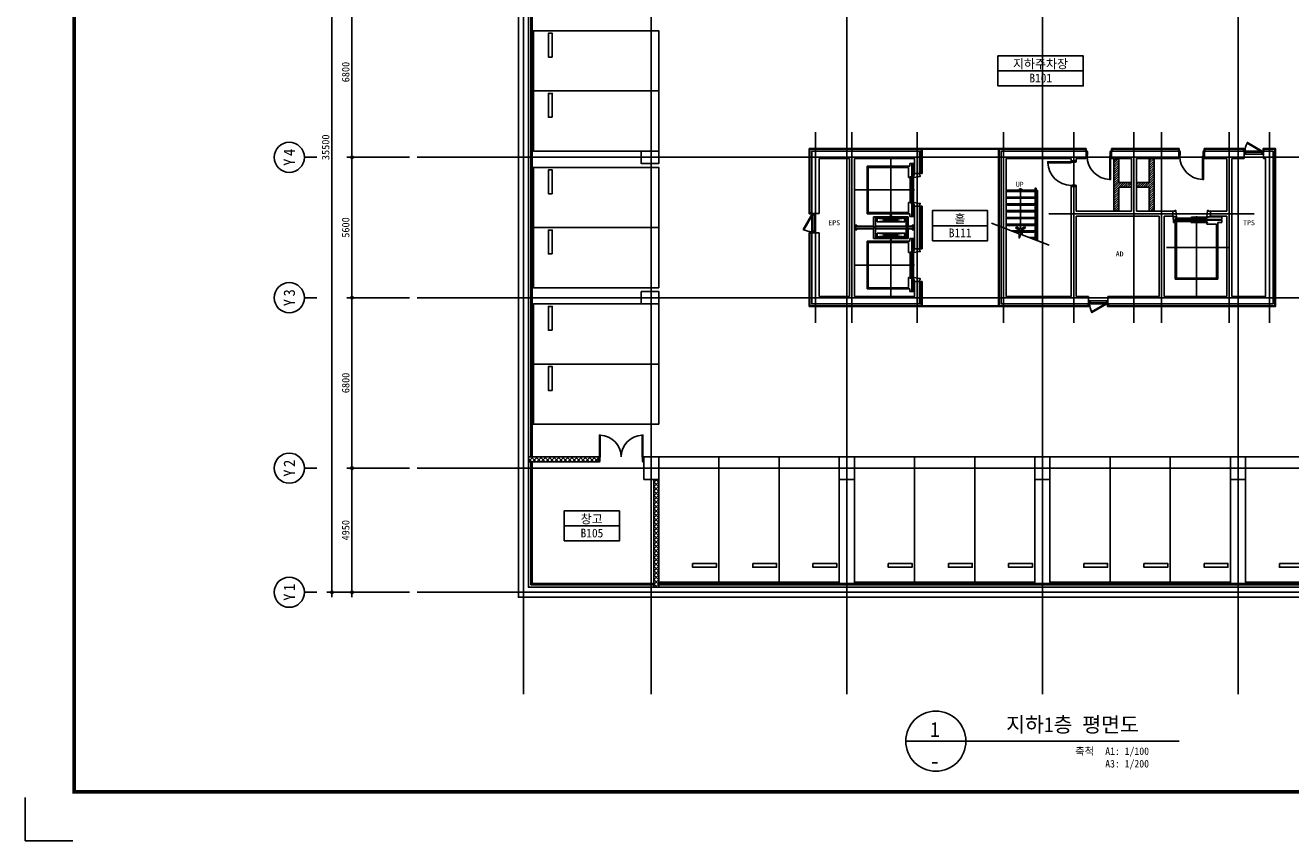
# Model space of a CAD drawing. Header units: millimetres. Extents: x 3669471 to 3753571, y -5256172 to -5196772.
# Tile 1 of 4: x 3669471 to 3719934, y -5256172 to -5223648. Entities that reach past the tile are written whole.
import ezdxf
from ezdxf.enums import TextEntityAlignment as Align

# ---------------------------------------------------------------- set-up
doc = ezdxf.new("R2010")
doc.units = ezdxf.units.MM
doc.header["$MEASUREMENT"] = 0
doc.linetypes.add('CEN', pattern=[66, 60, -2, 2, -2])
doc.layers.get('0').update_dxf_attribs({"linetype": 'CONTINUOUS'})
doc.layers.get('DEFPOINTS').update_dxf_attribs({"linetype": 'CONTINUOUS'})
for name, color, linetype in [('3', 3, 'CONTINUOUS'), ('A_GE_FORM', 7, 'CONTINUOUS'), ('CAR', 5, 'CONTINUOUS'), ('CEN', 13, 'CEN'), ('DI', 1, 'CONTINUOUS'), ('DIM', 7, 'CONTINUOUS'), ('DO', 7, 'CONTINUOUS'), ('EL3', 7, 'CONTINUOUS'), ('ELEV CAR', 8, 'CONTINUOUS'), ('FIN', 6, 'CONTINUOUS'), ('HA1', 8, 'CONTINUOUS'), ('RBO', 1, 'CONTINUOUS'), ('SHEET_SD', 7, 'CONTINUOUS'), ('ST', 7, 'CONTINUOUS'), ('ST2', 6, 'CONTINUOUS'), ('STL2', 6, 'CONTINUOUS'), ('SY', 1, 'CONTINUOUS'), ('TE1', 3, 'CONTINUOUS'), ('TE2', 2, 'CONTINUOUS'), ('WA1', 2, 'CONTINUOUS'), ('WA2', 3, 'CONTINUOUS')]:
    doc.layers.add(name, color=color, linetype=linetype)
doc.styles.add('GHS', font='txt')
doc.styles.add('HY울릉도 L', font='txt')
doc.styles.add('SDP-S', font='txt')
doc.styles.add('돋움체', font='txt')
doc.dimstyles.new('SMDI-3', dxfattribs={"dimtxt": 3, "dimasz": 1, "dimexe": 2, "dimexo": 3, "dimgap": 1, "dimtad": 1, "dimdsep": 46, "dimtxsty": 'HY울릉도 L', "dimblk": 'Z_DOT', "dimcen": 2.5, "dimdle": 1.5, "dimclrd": 1, "dimclre": 1, "dimclrt": 2, "dimadec": 0, "dimazin": 0, "dimtfac": 1, "dimtix": 1, "dimtmove": 2, "dimatfit": 3, "dimldrblk": 'Z_DOT', "dimfxl": 0, "dimtvp": 1, "dimtolj": 1, "dimtzin": 0, "dimarcsym": 0})

# ---------------------------------------------------------------- blocks, each defined once
blk = doc.blocks.new('D_1800')
at = {"layer": 'DO'}
for points in [[(568613, -959486), (568648, -959486), (568648, -958617), (568613, -958617)], [(570353, -959486), (570318, -959486), (570318, -958617), (570353, -958617)]]:
    blk.add_lwpolyline(points, close=True, dxfattribs=at)
for points in [[(568628, -959646), (568628, -959526), (568613, -959526), (568613, -959486), (568583, -959486), (568583, -959686), (568613, -959686), (568628, -959646)], [(570338, -959646), (570338, -959526), (570353, -959526), (570353, -959486), (570383, -959486), (570383, -959686), (570353, -959686), (570338, -959646)]]:
    blk.add_lwpolyline(points, dxfattribs=at)
for centre, start, end in [((568613, -959486), 0, 87.6944), ((570353, -959486), 92.3056, 180)]:
    blk.add_arc(centre, 870, start, end, dxfattribs=at)
blk = doc.blocks.new('A$C64A614D3')
at = {"layer": 'ELEV CAR', "linetype": 'CEN'}
for p, q in [((1250, 0), (1250, -2400)), ((4250, 0), (4250, -2400)), ((0, -1455), (2540, -1455)), ((5500, -1455), (2960, -1455))]:
    blk.add_line(p, q, dxfattribs=at)
at = {"layer": 'ELEV CAR'}
for p, q in [((2700, -765), (2700, -49)), ((2800, -49), (2700, -49)), ((2706, -765), (2706, -49)), ((2794, -765), (2794, -49)), ((2800, -49), (2800, -765)), ((300, -2215), (300, -515)), ((300, -515), (2200, -515)), ((350, -555), (350, -2155)), ((2150, -555), (350, -555)), ((2150, -2155), (2150, -555)), ((2200, -515), (2200, -2215)), ((2318, -837), (2740, -837)), ((2324, -837), (2324, -2067)), ((2378, -904), (2528, -2005)), ((2378, -2005), (2528, -905)), ((2700, -2067), (2700, -843)), ((2706, -2067), (2706, -843)), ((3182, -837), (2760, -837)), ((2794, -2067), (2794, -843)), ((2800, -843), (2800, -2067)), ((3122, -904), (2972, -2005)), ((3122, -2005), (2972, -905)), ((3176, -837), (3176, -2067)), ((3300, -515), (3300, -2215)), ((5200, -515), (3300, -515)), ((3350, -2155), (3350, -555)), ((3350, -555), (5150, -555)), ((5150, -555), (5150, -2155)), ((5200, -2215), (5200, -515)), ((2229, -1464), (2229, -1449)), ((2231, -1447), (2260, -1447)), ((2231, -1466), (2260, -1466)), ((2303, -1450), (2263, -1450)), ((2263, -1463), (2303, -1463)), ((2310, -1393), (2308, -1445)), ((2308, -1468), (2310, -1513)), ((2310, -1513), (2310, -1520)), ((2318, -1388), (2315, -1388)), ((2318, -1388), (2315, -1388)), ((2318, -1524), (2318, -1388)), ((2517, -1314), (2389, -1314)), ((2428, -1192), (2428, -1436)), ((2428, -1192), (2432, -1192)), ((2428, -1192), (2432, -1192)), ((2428, -1192), (2432, -1192)), ((2428, -1192), (2432, -1192)), ((2428, -1436), (2432, -1436)), ((2428, -1436), (2432, -1436)), ((2428, -1719), (2428, -1474)), ((2428, -1474), (2432, -1474)), ((2428, -1474), (2432, -1474)), ((2432, -1192), (2432, -1436)), ((2432, -1192), (2432, -1195)), ((2432, -1192), (2432, -1195)), ((2432, -1436), (2432, -1433)), ((2432, -1719), (2432, -1474)), ((2432, -1474), (2432, -1477)), ((2438, -1194), (2441, -1194)), ((2438, -1194), (2441, -1194)), ((2438, -1194), (2438, -1434)), ((2438, -1194), (2444, -1194)), ((2438, -1194), (2444, -1194)), ((2438, -1434), (2444, -1434)), ((2438, -1434), (2444, -1434)), ((2438, -1476), (2444, -1476)), ((2438, -1476), (2444, -1476)), ((2438, -1716), (2438, -1476)), ((2444, -1194), (2444, -1434)), ((2444, -1716), (2444, -1476)), ((2450, -1194), (2450, -1434)), ((2456, -1194), (2450, -1194)), ((2456, -1194), (2450, -1194)), ((2456, -1434), (2450, -1434)), ((2450, -1716), (2450, -1476)), ((2456, -1476), (2450, -1476)), ((2453, -1449), (2453, -1179)), ((2456, -1194), (2453, -1194)), ((2456, -1194), (2453, -1194)), ((2453, -1461), (2453, -1731)), ((2456, -1194), (2456, -1434)), ((2456, -1716), (2456, -1476)), ((2468, -1194), (2462, -1194)), ((2462, -1194), (2462, -1434)), ((2462, -1194), (2462, -1434)), ((2468, -1434), (2462, -1434)), ((2468, -1476), (2462, -1476)), ((2462, -1716), (2462, -1476)), ((2462, -1716), (2462, -1476)), ((2468, -1194), (2465, -1194)), ((2468, -1194), (2468, -1434)), ((2468, -1716), (2468, -1476)), ((2475, -1192), (2474, -1195)), ((2475, -1192), (2474, -1195)), ((2475, -1436), (2474, -1433)), ((2475, -1474), (2474, -1477)), ((2478, -1192), (2475, -1192)), ((2478, -1192), (2475, -1192)), ((2475, -1192), (2475, -1436)), ((2478, -1192), (2475, -1192)), ((2478, -1192), (2475, -1192)), ((2478, -1436), (2475, -1436)), ((2478, -1436), (2475, -1436)), ((2475, -1719), (2475, -1474)), ((2478, -1474), (2475, -1474)), ((2478, -1474), (2475, -1474)), ((2478, -1192), (2478, -1436)), ((2478, -1719), (2478, -1474)), ((2983, -1314), (3111, -1314)), ((3022, -1192), (3025, -1192)), ((3022, -1192), (3025, -1192)), ((3022, -1192), (3022, -1436)), ((3022, -1192), (3025, -1192)), ((3022, -1192), (3025, -1192)), ((3022, -1436), (3025, -1436)), ((3022, -1436), (3025, -1436)), ((3022, -1719), (3022, -1474)), ((3022, -1474), (3025, -1474)), ((3022, -1474), (3025, -1474)), ((3025, -1192), (3026, -1195)), ((3025, -1192), (3025, -1436)), ((3025, -1192), (3026, -1195)), ((3025, -1436), (3026, -1433)), ((3025, -1719), (3025, -1474)), ((3025, -1474), (3026, -1477)), ((3032, -1194), (3032, -1434)), ((3032, -1194), (3038, -1194)), ((3032, -1194), (3035, -1194)), ((3032, -1434), (3038, -1434)), ((3032, -1476), (3038, -1476)), ((3032, -1716), (3032, -1476)), ((3038, -1194), (3038, -1434)), ((3038, -1194), (3038, -1434)), ((3038, -1716), (3038, -1476)), ((3038, -1716), (3038, -1476)), ((3044, -1194), (3044, -1434)), ((3044, -1194), (3047, -1194)), ((3044, -1194), (3047, -1194)), ((3044, -1194), (3050, -1194)), ((3044, -1194), (3050, -1194)), ((3044, -1434), (3050, -1434)), ((3044, -1716), (3044, -1476)), ((3044, -1476), (3050, -1476)), ((3047, -1449), (3047, -1179)), ((3047, -1461), (3047, -1731)), ((3050, -1194), (3050, -1434)), ((3050, -1716), (3050, -1476)), ((3062, -1194), (3056, -1194)), ((3062, -1194), (3056, -1194)), ((3056, -1194), (3056, -1434)), ((3062, -1434), (3056, -1434)), ((3062, -1434), (3056, -1434)), ((3062, -1476), (3056, -1476)), ((3062, -1476), (3056, -1476)), ((3056, -1716), (3056, -1476)), ((3062, -1194), (3059, -1194)), ((3062, -1194), (3059, -1194)), ((3062, -1194), (3062, -1434)), ((3062, -1716), (3062, -1476)), ((3072, -1192), (3068, -1192)), ((3072, -1192), (3068, -1192)), ((3068, -1192), (3068, -1436)), ((3068, -1192), (3068, -1195)), ((3072, -1192), (3068, -1192)), ((3072, -1192), (3068, -1192)), ((3068, -1192), (3068, -1195)), ((3068, -1436), (3068, -1433)), ((3072, -1436), (3068, -1436)), ((3072, -1436), (3068, -1436)), ((3068, -1719), (3068, -1474)), ((3072, -1474), (3068, -1474)), ((3072, -1474), (3068, -1474)), ((3068, -1474), (3068, -1477)), ((3072, -1192), (3072, -1436)), ((3072, -1719), (3072, -1474)), ((3182, -1524), (3182, -1388)), ((3182, -1388), (3185, -1388)), ((3182, -1388), (3185, -1388)), ((3190, -1393), (3192, -1445)), ((3192, -1468), (3190, -1513)), ((3190, -1513), (3190, -1520)), ((3197, -1450), (3237, -1450)), ((3237, -1463), (3197, -1463)), ((3269, -1447), (3240, -1447)), ((3269, -1466), (3240, -1466)), ((3271, -1464), (3271, -1449)), ((2315, -1524), (2318, -1524)), ((2517, -1596), (2389, -1596)), ((2428, -1719), (2432, -1719)), ((2428, -1719), (2432, -1719)), ((2428, -1719), (2432, -1719)), ((2428, -1719), (2432, -1719)), ((2432, -1719), (2432, -1715)), ((2432, -1719), (2432, -1715)), ((2438, -1716), (2441, -1716)), ((2438, -1716), (2441, -1716)), ((2438, -1716), (2444, -1716)), ((2438, -1716), (2444, -1716)), ((2456, -1716), (2450, -1716)), ((2456, -1716), (2450, -1716)), ((2456, -1716), (2453, -1716)), ((2456, -1716), (2453, -1716)), ((2468, -1716), (2462, -1716)), ((2468, -1716), (2465, -1716)), ((2475, -1719), (2474, -1715)), ((2475, -1719), (2474, -1715)), ((2478, -1719), (2475, -1719)), ((2478, -1719), (2475, -1719)), ((2478, -1719), (2475, -1719)), ((2478, -1719), (2475, -1719)), ((2983, -1596), (3111, -1596)), ((3022, -1719), (3025, -1719)), ((3022, -1719), (3025, -1719)), ((3022, -1719), (3025, -1719)), ((3022, -1719), (3025, -1719)), ((3025, -1719), (3026, -1715)), ((3025, -1719), (3026, -1715)), ((3032, -1716), (3035, -1716)), ((3032, -1716), (3038, -1716)), ((3044, -1716), (3047, -1716)), ((3044, -1716), (3047, -1716)), ((3044, -1716), (3050, -1716)), ((3044, -1716), (3050, -1716)), ((3062, -1716), (3056, -1716)), ((3062, -1716), (3056, -1716)), ((3062, -1716), (3059, -1716)), ((3062, -1716), (3059, -1716)), ((3068, -1719), (3068, -1715)), ((3068, -1719), (3068, -1715)), ((3072, -1719), (3068, -1719)), ((3072, -1719), (3068, -1719)), ((3072, -1719), (3068, -1719)), ((3072, -1719), (3068, -1719)), ((3185, -1524), (3182, -1524)), ((300, -2215), (195, -2215)), ((195, -2285), (195, -2215)), ((2305, -2285), (195, -2285)), ((195, -2310), (2305, -2310)), ((195, -2365), (195, -2310)), ((680, -2365), (195, -2365)), ((350, -2155), (750, -2155)), ((600, -2400), (680, -2365)), ((600, -2400), (600, -2600)), ((600, -2600), (600, -2400)), ((750, -2215), (720, -2215)), ((735, -2220), (1765, -2220)), ((735, -2220), (735, -2255)), ((735, -2255), (1765, -2255)), ((735, -2320), (1765, -2320)), ((735, -2320), (735, -2355)), ((735, -2355), (1765, -2355)), ((750, -2155), (750, -2215)), ((1250, -2220), (1250, -2255)), ((1250, -2310), (1250, -2355)), ((1750, -2155), (2150, -2155)), ((1750, -2155), (1750, -2215)), ((1750, -2215), (1780, -2215)), ((1765, -2220), (1765, -2255)), ((1765, -2320), (1765, -2355)), ((2305, -2365), (1820, -2365)), ((1900, -2400), (1820, -2365)), ((1900, -2600), (1900, -2400)), ((1900, -2400), (1900, -2600)), ((2305, -2215), (2200, -2215)), ((2305, -2215), (2305, -2285)), ((2305, -2310), (2305, -2365)), ((2318, -2073), (2740, -2073)), ((2700, -2351), (2700, -2145)), ((2800, -2351), (2700, -2351)), ((2706, -2351), (2706, -2145)), ((3182, -2073), (2760, -2073)), ((2794, -2351), (2794, -2145)), ((2800, -2145), (2800, -2351)), ((3195, -2215), (3300, -2215)), ((3195, -2215), (3195, -2285)), ((3195, -2285), (5305, -2285)), ((5305, -2310), (3195, -2310)), ((3195, -2310), (3195, -2365)), ((3195, -2365), (3680, -2365)), ((3750, -2155), (3350, -2155)), ((3600, -2400), (3680, -2365)), ((3600, -2600), (3600, -2400)), ((3750, -2215), (3720, -2215)), ((4765, -2220), (3735, -2220)), ((3735, -2220), (3735, -2255)), ((4765, -2255), (3735, -2255)), ((4765, -2320), (3735, -2320)), ((3735, -2320), (3735, -2355)), ((4765, -2355), (3735, -2355)), ((3750, -2155), (3750, -2215)), ((4250, -2220), (4250, -2255)), ((4250, -2310), (4250, -2355)), ((5150, -2155), (4750, -2155)), ((4750, -2155), (4750, -2215)), ((4750, -2215), (4780, -2215)), ((4765, -2220), (4765, -2255)), ((4765, -2320), (4765, -2355)), ((4820, -2365), (5305, -2365)), ((4900, -2400), (4820, -2365)), ((4900, -2400), (4900, -2600)), ((5200, -2215), (5305, -2215)), ((5305, -2285), (5305, -2215)), ((5305, -2365), (5305, -2310)), ((681, -2600), (600, -2600)), ((1900, -2600), (1819, -2600)), ((3681, -2600), (3600, -2600)), ((4900, -2600), (4819, -2600))]:
    blk.add_line(p, q, dxfattribs=at)
for points in [[(2800, -94), (2837, -94), (2837, 0), (2663, 0), (2663, -94), (2700, -94)], [(680, -2401), (680, -2361), (750, -2361), (711, -2630), (681, -2630), (681, -2600)], [(1820, -2401), (1820, -2361), (1750, -2361), (1789, -2630), (1819, -2630), (1819, -2600)], [(2800, -2306), (2837, -2306), (2837, -2400), (2663, -2400), (2663, -2306), (2700, -2306)], [(3680, -2401), (3680, -2361), (3750, -2361), (3711, -2630), (3681, -2630), (3681, -2600)], [(4820, -2401), (4820, -2361), (4750, -2361), (4789, -2630), (4819, -2630), (4819, -2600)]]:
    blk.add_lwpolyline(points, dxfattribs=at)
for points in [[(2318, -765), (2740, -765), (2740, -843), (2318, -843)], [(2318, -837), (2358, -837), (2358, -2067), (2318, -2067)], [(2528, -905), (2378, -905), (2378, -2005), (2528, -2005)], [(2408, -843), (2497, -843), (2497, -851), (2458, -855), (2458, -871), (2461, -873), (2461, -905), (2445, -905), (2445, -873), (2448, -871), (2448, -855), (2408, -851)], [(3182, -765), (2760, -765), (2760, -843), (3182, -843)], [(2972, -905), (3122, -905), (3122, -2005), (2972, -2005)], [(3092, -843), (3002, -843), (3002, -851), (3042, -855), (3042, -871), (3039, -873), (3039, -905), (3055, -905), (3055, -873), (3052, -871), (3052, -855), (3092, -851)], [(3182, -837), (3142, -837), (3142, -2067), (3182, -2067)], [(2408, -2067), (2497, -2067), (2497, -2060), (2458, -2056), (2458, -2039), (2461, -2037), (2461, -2005), (2445, -2005), (2445, -2037), (2448, -2039), (2448, -2056), (2408, -2060)], [(3092, -2067), (3002, -2067), (3002, -2060), (3042, -2056), (3042, -2039), (3039, -2037), (3039, -2005), (3055, -2005), (3055, -2037), (3052, -2039), (3052, -2056), (3092, -2060)], [(2318, -2145), (2740, -2145), (2740, -2067), (2318, -2067)], [(3182, -2145), (2760, -2145), (2760, -2067), (3182, -2067)]]:
    blk.add_lwpolyline(points, close=True, dxfattribs=at)
for centre, radius, start, end in [((2231, -1449), 2, 90, 180), ((2231, -1449), 2, 90, 180), ((2231, -1464), 2, 180, 270), ((2231, -1464), 2, 180, 270), ((2263, -1447), 3, 180, 270), ((2263, -1466), 3, 90, 180), ((2303, -1445), 5, 270, 356.6174), ((2303, -1468), 5, 3.3826, 90), ((2315, -1394), 5, 90, 176.6174), ((2315, -1394), 5, 90, 176.6174), ((2315, -1394), 5, 90, 176.6174), ((2435, -1194), 3, 190.2367, 0), ((2435, -1194), 3, 190.2367, 0), ((2435, -1434), 3, 0, 169.7633), ((2435, -1476), 3, 190.2367, 0), ((2447, -1194), 3, 180, 0), ((2447, -1194), 3, 180, 0), ((2447, -1434), 3, 0, 180), ((2447, -1476), 3, 180, 0), ((2459, -1194), 3, 180, 0), ((2459, -1194), 3, 180, 0), ((2459, -1434), 3, 0, 180), ((2459, -1476), 3, 180, 0), ((2471, -1194), 3, 180, 349.7633), ((2471, -1194), 3, 180, 349.7633), ((2471, -1434), 3, 10.2367, 180), ((2471, -1476), 3, 180, 349.7633), ((3029, -1194), 3, 190.2367, 0), ((3029, -1194), 3, 190.2367, 0), ((3029, -1434), 3, 0, 169.7633), ((3029, -1476), 3, 190.2367, 0), ((3041, -1194), 3, 180, 0), ((3041, -1194), 3, 180, 0), ((3041, -1434), 3, 0, 180), ((3041, -1476), 3, 180, 0), ((3053, -1194), 3, 180, 0), ((3053, -1194), 3, 180, 0), ((3053, -1434), 3, 0, 180), ((3053, -1476), 3, 180, 0), ((3065, -1194), 3, 180, 349.7633), ((3065, -1194), 3, 180, 349.7633), ((3065, -1434), 3, 10.2367, 180), ((3065, -1476), 3, 180, 349.7633), ((3185, -1394), 5, 3.3826, 90), ((3185, -1394), 5, 3.3826, 90), ((3185, -1394), 5, 3.3826, 90), ((3197, -1445), 5, 183.3826, 270), ((3197, -1468), 5, 90, 176.6174), ((3237, -1447), 3, 270, 0), ((3237, -1466), 3, 0, 90), ((3269, -1449), 2, 0, 90), ((3269, -1449), 2, 0, 90), ((3269, -1464), 2, 270, 0), ((3269, -1464), 2, 270, 0), ((2315, -1520), 5, 183.3826, 270), ((2435, -1716), 3, 0, 169.7633), ((2435, -1716), 3, 0, 169.7633), ((2447, -1716), 3, 0, 180), ((2447, -1716), 3, 0, 180), ((2459, -1716), 3, 0, 180), ((2459, -1716), 3, 0, 180), ((2471, -1716), 3, 10.2367, 180), ((2471, -1716), 3, 10.2367, 180), ((3029, -1716), 3, 0, 169.7633), ((3029, -1716), 3, 0, 169.7633), ((3041, -1716), 3, 0, 180), ((3041, -1716), 3, 0, 180), ((3053, -1716), 3, 0, 180), ((3053, -1716), 3, 0, 180), ((3065, -1716), 3, 10.2367, 180), ((3065, -1716), 3, 10.2367, 180), ((3185, -1520), 5, 270, 356.6174)]:
    blk.add_arc(centre, radius, start, end, dxfattribs=at)
blk = doc.blocks.new('A$C42BD091C')
at = {"layer": 'ELEV CAR', "linetype": 'CEN'}
for p, q in [((1300, 0), (1300, -3200)), ((2500, -1955), (0, -1955))]:
    blk.add_line(p, q, dxfattribs=at)
at = {"layer": 'ELEV CAR'}
for p, q in [((2150, -688), (450, -688)), ((450, -688), (450, -2943)), ((2100, -728), (500, -728)), ((500, -728), (500, -2878)), ((2100, -2873), (2100, -728)), ((2150, -2943), (2150, -688)), ((450, -2943), (295, -2943)), ((295, -2943), (295, -3045)), ((500, -2878), (895, -2878)), ((865, -2943), (865, -2933)), ((895, -2943), (865, -2943)), ((895, -2878), (895, -2943)), ((2215, -2943), (2150, -2943)), ((2215, -3045), (2215, -2943)), ((295, -3045), (2215, -3045)), ((825, -3177), (745, -3200)), ((745, -3200), (745, -3400)), ((2245, -3200), (2097, -3177)), ((2245, -3200), (2245, -3400))]:
    blk.add_line(p, q, dxfattribs=at)
for points in [[(1503, -2948), (879, -2948), (879, -2980), (1503, -2980)], [(2111, -2985), (1487, -2985), (1487, -3017), (2111, -3017)], [(879, -3162), (1503, -3162), (1503, -3132), (879, -3132)], [(2111, -3092), (2111, -3122), (1487, -3122), (1487, -3092)]]:
    blk.add_lwpolyline(points, close=True, dxfattribs=at)
for points in [[(1495, -2923), (1495, -3092), (1495, -3177)], [(2125, -2873), (2095, -2873), (2095, -2980), (2121, -2980), (2121, -3017), (2196, -3017), (2196, -3045), (2215, -3045)], [(2097, -3177), (2232, -3177), (2232, -3070), (295, -3070), (295, -3177), (825, -3177)], [(825, -3197), (825, -3167), (895, -3167), (858, -3429), (828, -3429), (828, -3400), (745, -3400)], [(2164, -3100), (2164, -3070), (2120, -3070), (2120, -3127), (2095, -3127), (2095, -3167), (2132, -3430), (2162, -3430), (2162, -3400), (2245, -3400)]]:
    blk.add_lwpolyline(points, dxfattribs=at)
blk = doc.blocks.new('D_1000')
at = {"layer": 'DO'}
blk.add_lwpolyline([(570687, -959494), (570687, -958554), (570722, -958554), (570722, -959494)], close=True, dxfattribs=at)
for points in [[(570702, -959654), (570702, -959534), (570687, -959534), (570687, -959494), (570657, -959494), (570657, -959694), (570687, -959694), (570702, -959654)], [(571612, -959654), (571612, -959534), (571627, -959534), (571627, -959494), (571657, -959494), (571657, -959694), (571627, -959694), (571612, -959654)]]:
    blk.add_lwpolyline(points, dxfattribs=at)
blk.add_arc((570687, -959494), 940, 0, 87.8662, dxfattribs=at)
blk = doc.blocks.new('D_750')
at = {"layer": 'DO', "color": 8}
for p, q in [((572803, -959540), (573487, -959540)), ((572818, -959588), (573472, -959588)), ((572818, -959660), (573472, -959660))]:
    blk.add_line(p, q, dxfattribs=at)
at = {"layer": 'DO'}
for points in [[(573487, -959540), (573469, -959571), (572878, -959229), (572895, -959199), (573487, -959540)], [(572770, -959560), (572770, -959540), (572803, -959540), (572803, -959588), (572818, -959588), (572818, -959660), (572770, -959660), (572770, -959640)], [(573520, -959560), (573520, -959540), (573487, -959540), (573487, -959588), (573472, -959588), (573472, -959660), (573520, -959660), (573520, -959640)]]:
    blk.add_lwpolyline(points, dxfattribs=at)
at = {"layer": 'DO', "color": 8}
blk.add_arc((573487, -959540), 684, 152.9331, 180, dxfattribs=at)
blk = doc.blocks.new('PARK')
at = {"layer": 'CAR'}
for points in [[(577582, -921431), (579982, -921431), (579982, -916431), (577582, -916431)], [(578932, -917181), (579882, -917181), (579882, -917031), (578932, -917031)]]:
    blk.add_lwpolyline(points, close=True, dxfattribs=at)
blk = doc.blocks.new('sheet _서영')
at = {"layer": 'A_GE_FORM'}
for p, q in [((-362689.99, -1059041.18), (-362689.99, -1059058.43)), ((-362689.99, -1059041.18), (-362689.99, -1059058.43)), ((-362689.99, -1059058.43), (-362670.99, -1059058.43))]:
    blk.add_line(p, q, dxfattribs=at)
at = {"layer": 'A_GE_FORM', "const_width": 1.5}
blk.add_lwpolyline([(-361868.49, -1059038.93), (-362670.49, -1059038.93), (-362670.49, -1058483.93), (-361868.49, -1058483.93)], close=True, dxfattribs=at)
blk = doc.blocks.new('Z_DOT')
at = {"layer": 'DIM', "color": 1, "ltscale": 3}
for p, q in [((-2, 0), (2, 0)), ((0, -2), (0, 2))]:
    blk.add_line(p, q, dxfattribs=at)
for radius in [0.5, 0.25]:
    blk.add_circle((0, 0), radius, dxfattribs=at)
blk = doc.blocks.new('*D18')
at = {"layer": 'DEFPOINTS', "color": 0, "ltscale": 3, "transparency": 16777216}
for p in [(3681699, -5210763), (3685099, -5210763), (3685099, -5246263)]:
    blk.add_point(p, dxfattribs=at)
at = {"layer": 'DIM', "color": 1, "lineweight": -2, "ltscale": 3, "transparency": 16777216}
for p, q in [((3684799, -5210763), (3681499, -5210763)), ((3681699, -5246163), (3681699, -5210863)), ((3684799, -5246263), (3681499, -5246263))]:
    blk.add_line(p, q, dxfattribs=at)
at = {"layer": 'DIM', "color": 1, "lineweight": -2, "ltscale": 3, "transparency": 16777216, "xscale": 100, "yscale": 100, "zscale": 100}
for p, rotation in [((3681699, -5210763), 90), ((3681699, -5246263), 270)]:
    blk.add_blockref('Z_DOT', p, dxfattribs=dict(at, rotation=rotation))
at = {"layer": 'DIM', "color": 2, "ltscale": 3, "transparency": 16777216, "insert": (3681449, -5228513), "char_height": 300, "attachment_point": 5, "rotation": 90, "style": 'SDP-S'}
blk.add_mtext('\\A1;35500', dxfattribs=at)
blk = doc.blocks.new('CCS111')
blk.add_line((0, 8), (0, 3))
blk.add_circle((0, 14), 6)
at = {"color": 3, "style": 'GHS'}
for tag, p in [('X', (-2.45, 14.02)), ('1', (1.44, 14.02))]:
    blk.add_attdef(tag, text='', height=4.5, dxfattribs=at).set_placement(p, align=Align.MIDDLE_CENTER)
blk = doc.blocks.new('*D21')
at = {"layer": 'DEFPOINTS', "color": 0, "ltscale": 3, "transparency": 16777216}
for p in [(3685099, -5222113), (3682499, -5228913), (3685099, -5228913)]:
    blk.add_point(p, dxfattribs=at)
at = {"layer": 'DIM', "color": 1, "lineweight": -2, "ltscale": 3, "transparency": 16777216}
for p, q in [((3684799, -5222113), (3682299, -5222113)), ((3682499, -5222213), (3682499, -5228813)), ((3684799, -5228913), (3682299, -5228913))]:
    blk.add_line(p, q, dxfattribs=at)
at = {"layer": 'DIM', "color": 1, "lineweight": -2, "ltscale": 3, "transparency": 16777216, "xscale": 100, "yscale": 100, "zscale": 100}
for p, rotation in [((3682499, -5222113), 90), ((3682499, -5228913), 270)]:
    blk.add_blockref('Z_DOT', p, dxfattribs=dict(at, rotation=rotation))
at = {"layer": 'DIM', "color": 2, "ltscale": 3, "transparency": 16777216, "insert": (3682249, -5225513), "char_height": 300, "attachment_point": 5, "rotation": 90, "style": 'SDP-S'}
blk.add_mtext('\\A1;6800', dxfattribs=at)
blk = doc.blocks.new('*D22')
at = {"layer": 'DEFPOINTS', "color": 0, "ltscale": 3, "transparency": 16777216}
for p in [(3685099, -5228913), (3682499, -5234513), (3685099, -5234513)]:
    blk.add_point(p, dxfattribs=at)
at = {"layer": 'DIM', "color": 1, "lineweight": -2, "ltscale": 3, "transparency": 16777216}
for p, q in [((3684799, -5228913), (3682299, -5228913)), ((3682499, -5229013), (3682499, -5234413)), ((3684799, -5234513), (3682299, -5234513))]:
    blk.add_line(p, q, dxfattribs=at)
at = {"layer": 'DIM', "color": 1, "lineweight": -2, "ltscale": 3, "transparency": 16777216, "xscale": 100, "yscale": 100, "zscale": 100}
for p, rotation in [((3682499, -5228913), 90), ((3682499, -5234513), 270)]:
    blk.add_blockref('Z_DOT', p, dxfattribs=dict(at, rotation=rotation))
at = {"layer": 'DIM', "color": 2, "ltscale": 3, "transparency": 16777216, "insert": (3682249, -5231713), "char_height": 300, "attachment_point": 5, "rotation": 90, "style": 'SDP-S'}
blk.add_mtext('\\A1;5600', dxfattribs=at)
blk = doc.blocks.new('*D23')
at = {"layer": 'DEFPOINTS', "color": 0, "ltscale": 3, "transparency": 16777216}
for p in [(3685099, -5234513), (3682499, -5241313), (3685099, -5241313)]:
    blk.add_point(p, dxfattribs=at)
at = {"layer": 'DIM', "color": 1, "lineweight": -2, "ltscale": 3, "transparency": 16777216}
for p, q in [((3684799, -5234513), (3682299, -5234513)), ((3682499, -5234613), (3682499, -5241213)), ((3684799, -5241313), (3682299, -5241313))]:
    blk.add_line(p, q, dxfattribs=at)
at = {"layer": 'DIM', "color": 1, "lineweight": -2, "ltscale": 3, "transparency": 16777216, "xscale": 100, "yscale": 100, "zscale": 100}
for p, rotation in [((3682499, -5234513), 90), ((3682499, -5241313), 270)]:
    blk.add_blockref('Z_DOT', p, dxfattribs=dict(at, rotation=rotation))
at = {"layer": 'DIM', "color": 2, "ltscale": 3, "transparency": 16777216, "insert": (3682249, -5237913), "char_height": 300, "attachment_point": 5, "rotation": 90, "style": 'SDP-S'}
blk.add_mtext('\\A1;6800', dxfattribs=at)
blk = doc.blocks.new('*D24')
at = {"layer": 'DEFPOINTS', "color": 0, "ltscale": 3, "transparency": 16777216}
for p in [(3685099, -5241313), (3682499, -5246263), (3685099, -5246263)]:
    blk.add_point(p, dxfattribs=at)
at = {"layer": 'DIM', "color": 1, "lineweight": -2, "ltscale": 3, "transparency": 16777216}
for p, q in [((3684799, -5241313), (3682299, -5241313)), ((3682499, -5241413), (3682499, -5246163)), ((3684799, -5246263), (3682299, -5246263))]:
    blk.add_line(p, q, dxfattribs=at)
at = {"layer": 'DIM', "color": 1, "lineweight": -2, "ltscale": 3, "transparency": 16777216, "xscale": 100, "yscale": 100, "zscale": 100}
for p, rotation in [((3682499, -5241313), 90), ((3682499, -5246263), 270)]:
    blk.add_blockref('Z_DOT', p, dxfattribs=dict(at, rotation=rotation))
at = {"layer": 'DIM', "color": 2, "ltscale": 3, "transparency": 16777216, "insert": (3682249, -5243788), "char_height": 300, "attachment_point": 5, "rotation": 90, "style": 'SDP-S'}
blk.add_mtext('\\A1;4950', dxfattribs=at)
blk = doc.blocks.new('ARROW1')
for p, q in [((0, 0), (0.29, 0.5)), ((0, 0), (0.29, -0.5)), ((0.16, 0), (0.41, 0.43)), ((0.16, 0), (0.41, -0.43)), ((0.29, 0.5), (0.41, 0.43)), ((0.29, -0.5), (0.41, -0.43))]:
    blk.add_line(p, q)

msp = doc.modelspace()

# ---------------------------------------------------------------- hatches: boundary and pattern name
at = {"layer": 'HA1', "ltscale": 200}
h = msp.add_hatch(dxfattribs=at)
h.set_pattern_fill('ANSI31', color=256, scale=500)
h.set_pattern_definition([(45, (321251.61, -9e-10), (-44.1941738, 44.1941738), [])])
h.paths.add_polyline_path([(3713584.29, -5229917.953), (3713074.29, -5229917.953), (3713074.29, -5228962.953), (3712884.29, -5228962.953), (3712884.29, -5231062.953), (3713074.29, -5231062.953), (3713074.29, -5230107.953), (3713584.29, -5230107.953)])
h.paths.add_polyline_path([(3714484.29, -5228962.953), (3714294.29, -5228962.953), (3714294.29, -5229917.953), (3713784.29, -5229917.953), (3713784.29, -5230107.953), (3714294.29, -5230107.953), (3714294.29, -5231062.953), (3714484.29, -5231062.953)])
h = msp.add_hatch(dxfattribs=at)
h.set_pattern_fill('ANSI37', color=256, scale=1000)
h.paths.add_polyline_path([(3692334.29, -5240862.953), (3689534.29, -5240862.953), (3689534.29, -5241062.953), (3692334.29, -5241062.953)])
h = msp.add_hatch(dxfattribs=at)
h.set_pattern_fill('ANSI37', color=256, scale=1000)
h.paths.add_polyline_path([(3694734.29, -5241762.953), (3694534.29, -5241762.953), (3694534.29, -5246062.953), (3694734.29, -5246062.953)])

# ---------------------------------------------------------------- linework, layer by layer
at = {"layer": 'CEN'}
for p, q in [((3689334.29, -5205977.477), (3689334.29, -5250325.917)), ((3694434.29, -5205977.477), (3694434.29, -5250325.917)), ((3702234.29, -5205977.477), (3702234.29, -5250325.917)), ((3710034.29, -5205977.477), (3710034.29, -5250325.917)), ((3717834.29, -5205977.477), (3717834.29, -5250325.917)), ((3700984.29, -5227912.953), (3700984.29, -5235512.953)), ((3702434.29, -5227912.953), (3702434.29, -5235512.953)), ((3705034.29, -5227912.953), (3705034.29, -5235512.953)), ((3708484.29, -5227912.953), (3708484.29, -5235512.953)), ((3711284.29, -5227912.953), (3711284.29, -5235512.953)), ((3713684.29, -5227912.953), (3713684.29, -5235512.953)), ((3714784.29, -5227912.953), (3714784.29, -5235512.953)), ((3717484.29, -5227912.953), (3717484.29, -5235512.953)), ((3719084.29, -5227912.953), (3719084.29, -5235512.953)), ((3685098.874, -5228912.953), (3735957.54, -5228912.953)), ((3710284.29, -5231162.953), (3718484.29, -5231162.953)), ((3685098.874, -5234512.953), (3735957.54, -5234512.953)), ((3685098.874, -5241312.953), (3735957.54, -5241312.953)), ((3685098.874, -5246262.953), (3735957.54, -5246262.953))]:
    msp.add_line(p, q, dxfattribs=at)
at = {"layer": 'EL3', "ltscale": 1000}
msp.add_lwpolyline([(3709784.29, -5232219.419), (3709784.29, -5230149.953, 0.414213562), (3709774.29, -5230139.953), (3709756.29, -5230139.953, 0.414213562), (3709746.29, -5230149.953), (3709746.29, -5232205.065)], format="xyb", dxfattribs=at)
at = {"layer": 'FIN'}
for points in [[(3700834.29, -5231162.953), (3700734.29, -5231162.953), (3700734.29, -5228562.953), (3705234.29, -5228562.953), (3705234.29, -5229562.953)], [(3700834.29, -5231132.953), (3700764.29, -5231132.953), (3700764.29, -5228592.953), (3705204.29, -5228592.953), (3705204.29, -5229532.953), (3705134.29, -5229532.953)], [(3711884.29, -5234762.953), (3711884.29, -5234862.953), (3708284.29, -5234862.953), (3708284.29, -5228562.953), (3711784.29, -5228562.953)], [(3711854.29, -5234762.953), (3711854.29, -5234832.953), (3708314.29, -5234832.953), (3708314.29, -5228592.953), (3711754.29, -5228592.953), (3711754.29, -5228662.953)], [(3711784.29, -5228662.953), (3711784.29, -5228562.953)], [(3718834.29, -5228662.953), (3718834.29, -5228562.953), (3719334.29, -5228562.953), (3719334.29, -5234862.953), (3712634.29, -5234862.953), (3712634.29, -5234762.953)], [(3718864.29, -5228662.953), (3718864.29, -5228592.953), (3719304.29, -5228592.953), (3719304.29, -5234832.953), (3712664.29, -5234832.953), (3712664.29, -5234762.953)], [(3712784.29, -5228562.953), (3715484.29, -5228562.953)], [(3712784.29, -5228662.953), (3712784.29, -5228562.953)], [(3712814.29, -5228662.953), (3712814.29, -5228592.953), (3715454.29, -5228592.953), (3715454.29, -5228662.953)], [(3715484.29, -5228662.953), (3715484.29, -5228562.953)], [(3716484.29, -5228562.953), (3718084.29, -5228562.953), (3718084.29, -5228662.953)], [(3716484.29, -5228662.953), (3716484.29, -5228562.953)], [(3718054.29, -5228662.953), (3718054.29, -5228592.953), (3716514.29, -5228592.953), (3716514.29, -5228662.953)], [(3705134.29, -5229562.953), (3705234.29, -5229562.953)], [(3705134.29, -5230862.953), (3705234.29, -5230862.953)], [(3705134.29, -5230892.953), (3705204.29, -5230892.953), (3705204.29, -5232532.953), (3705134.29, -5232532.953)], [(3705234.29, -5230862.953), (3705234.29, -5232562.953)], [(3700834.29, -5231912.953), (3700734.29, -5231912.953), (3700734.29, -5234862.953), (3705234.29, -5234862.953), (3705234.29, -5233862.953)], [(3705134.29, -5233892.953), (3705204.29, -5233892.953), (3705204.29, -5234832.953), (3700764.29, -5234832.953), (3700764.29, -5231942.953), (3700834.29, -5231942.953)], [(3705134.29, -5232562.953), (3705234.29, -5232562.953)], [(3705134.29, -5233862.953), (3705234.29, -5233862.953)]]:
    msp.add_lwpolyline(points, dxfattribs=at)
at = {"layer": 'HA1', "ltscale": 200}
for p, q in [((3705234.29, -5228562.953), (3708284.29, -5228562.953)), ((3705234.29, -5228592.953), (3708284.29, -5228592.953)), ((3705234.29, -5234832.953), (3708284.29, -5234832.953)), ((3705234.29, -5234862.953), (3708284.29, -5234862.953))]:
    msp.add_line(p, q, dxfattribs=at)
at = {"layer": 'RBO'}
for points in [[(3708259.982, -5225466.139), (3708259.982, -5224866.139), (3711659.982, -5224866.139), (3711659.982, -5225466.139)], [(3708259.982, -5226066.139), (3708259.982, -5225466.139), (3711659.982, -5225466.139), (3711659.982, -5226066.139)], [(3705648.162, -5231640.493), (3705648.162, -5231040.493), (3707848.162, -5231040.493), (3707848.162, -5231640.493)], [(3705648.162, -5232240.493), (3705648.162, -5231640.493), (3707848.162, -5231640.493), (3707848.162, -5232240.493)], [(3690962.497, -5243616.684), (3690962.497, -5243016.684), (3693162.497, -5243016.684), (3693162.497, -5243616.684)], [(3690962.497, -5244216.684), (3690962.497, -5243616.684), (3693162.497, -5243616.684), (3693162.497, -5244216.684)]]:
    msp.add_lwpolyline(points, close=True, dxfattribs=at)
at = {"layer": 'ST', "ltscale": 1000}
for p, q in [((3709746.29, -5230227.953), (3708584.29, -5230227.953)), ((3709824.29, -5230227.953), (3709784.29, -5230227.953)), ((3709834.29, -5230237.953), (3709834.29, -5232238.305)), ((3709746.29, -5230497.953), (3708584.29, -5230497.953)), ((3709746.29, -5230767.953), (3708584.29, -5230767.953)), ((3709834.29, -5230497.953), (3709784.29, -5230497.953)), ((3709834.29, -5230767.953), (3709784.29, -5230767.953)), ((3709746.29, -5231037.953), (3708584.29, -5231037.953)), ((3709746.29, -5231307.953), (3708584.29, -5231307.953)), ((3709834.29, -5231037.953), (3709784.29, -5231037.953)), ((3709834.29, -5231307.953), (3709784.29, -5231307.953)), ((3709746.29, -5231577.953), (3708584.29, -5231577.953)), ((3709746.29, -5231847.953), (3708800.893, -5231847.953)), ((3709834.29, -5231577.953), (3709784.29, -5231577.953)), ((3709834.29, -5231847.953), (3709784.29, -5231847.953)), ((3709746.29, -5232117.953), (3709515.675, -5232117.953)), ((3709834.29, -5232117.953), (3709784.29, -5232117.953))]:
    msp.add_line(p, q, dxfattribs=at)
msp.add_arc((3709824.29, -5230237.953), 10, 0, 90, dxfattribs=at)
at = {"layer": 'ST2', "ltscale": 1000}
for points in [[(3708634.786, -5230227.953), (3708634.786, -5230277.953), (3709696.29, -5230277.953), (3709696.29, -5230227.953)], [(3708634.786, -5230497.953), (3708634.786, -5230547.953), (3709696.29, -5230547.953), (3709696.29, -5230497.953)], [(3708634.786, -5230767.953), (3708634.786, -5230817.953), (3709696.29, -5230817.953), (3709696.29, -5230767.953)], [(3708634.786, -5231037.953), (3708634.786, -5231087.953), (3709696.29, -5231087.953), (3709696.29, -5231037.953)], [(3708634.786, -5231307.953), (3708634.786, -5231357.953), (3709696.29, -5231357.953), (3709696.29, -5231307.953)], [(3708634.786, -5231577.953), (3708634.786, -5231627.953), (3709696.29, -5231627.953), (3709696.29, -5231577.953)], [(3708933.26, -5231897.953), (3709696.29, -5231897.953), (3709696.29, -5231847.953)], [(3709648.042, -5232167.953), (3709696.29, -5232167.953), (3709696.29, -5232117.953)]]:
    msp.add_lwpolyline(points, dxfattribs=at)
at = {"layer": 'STL2', "ltscale": 200}
for points in [[(3689634.29, -5240862.953), (3689634.29, -5222562.953)], [(3689684.29, -5240862.953), (3689684.29, -5222562.953)], [(3694534.29, -5245962.953), (3689634.29, -5245962.953), (3689634.29, -5241062.953)], [(3694534.29, -5245912.953), (3689684.29, -5245912.953), (3689684.29, -5241062.953)], [(3725334.29, -5245912.953), (3694734.29, -5245912.953)], [(3725334.29, -5245962.953), (3694734.29, -5245962.953)]]:
    msp.add_lwpolyline(points, dxfattribs=at)
at = {"layer": 'SY'}
for p, q in [((3709165.29, -5231782.32), (3709165.29, -5230227.953)), ((3704582.551, -5252202.431), (3715486.028, -5252202.431))]:
    msp.add_line(p, q, dxfattribs=at)
at = {"layer": 'SY', "linetype": 'Continuous'}
msp.add_lwpolyline([(3707997.371, -5231544.432), (3709102.342, -5231961.821), (3709100.882, -5232135.948), (3709229.697, -5231829.957), (3709226.488, -5232008.716), (3710296.091, -5232412.745)], dxfattribs=at)
at = {"layer": 'SY'}
for centre, radius in [((3709165.29, -5230227.953), 62.5), ((3705782.551, -5252202.431), 1200)]:
    msp.add_circle(centre, radius, dxfattribs=at)
at = {"layer": 'WA1'}
for p, q in [((3702334.29, -5228962.953), (3702334.29, -5234462.953)), ((3702534.29, -5228962.953), (3702534.29, -5234462.953)), ((3711184.29, -5228962.953), (3711184.29, -5229052.953)), ((3711384.29, -5228962.953), (3711384.29, -5229052.953)), ((3711774.29, -5228962.953), (3711774.29, -5228662.953)), ((3712794.29, -5228962.953), (3712794.29, -5228662.953)), ((3713584.29, -5228962.953), (3713584.29, -5231062.953)), ((3713784.29, -5228962.953), (3713784.29, -5231062.953)), ((3715474.29, -5228962.953), (3715474.29, -5228662.953)), ((3716494.29, -5228962.953), (3716494.29, -5228662.953)), ((3717384.29, -5228962.953), (3717384.29, -5231062.953)), ((3717584.29, -5228962.953), (3717584.29, -5234462.953)), ((3718074.29, -5228662.953), (3718074.29, -5228962.953)), ((3718844.29, -5228662.953), (3718844.29, -5228962.953)), ((3711184.29, -5229052.953), (3711384.29, -5229052.953)), ((3704934.29, -5229562.953), (3705134.29, -5229562.953)), ((3711184.29, -5230072.953), (3711184.29, -5234462.953)), ((3711184.29, -5230072.953), (3711384.29, -5230072.953)), ((3711384.29, -5230072.953), (3711384.29, -5231062.953)), ((3705134.29, -5230862.953), (3704934.29, -5230862.953)), ((3700834.29, -5231152.953), (3701134.29, -5231152.953)), ((3711384.29, -5231062.953), (3713584.29, -5231062.953)), ((3711384.29, -5231262.953), (3711384.29, -5234462.953)), ((3711384.29, -5231262.953), (3714684.29, -5231262.953)), ((3713784.29, -5231062.953), (3715234.542, -5231062.953)), ((3714684.29, -5231262.953), (3714684.29, -5234462.953)), ((3714884.29, -5231262.953), (3714884.29, -5234462.953)), ((3714884.29, -5231262.953), (3715234.542, -5231262.953)), ((3715234.542, -5231062.953), (3715234.542, -5231262.954)), ((3716734.542, -5231062.953), (3717384.29, -5231062.953)), ((3716734.542, -5231062.953), (3716734.542, -5231262.953)), ((3716734.542, -5231262.953), (3717384.29, -5231262.953)), ((3717384.29, -5231262.953), (3717384.29, -5234462.953)), ((3700834.29, -5231922.953), (3701134.29, -5231922.953)), ((3704934.29, -5232562.953), (3705134.29, -5232562.953)), ((3705134.29, -5233862.953), (3704934.29, -5233862.953)), ((3711874.29, -5234762.953), (3711874.29, -5234462.953)), ((3712644.29, -5234762.953), (3712644.29, -5234462.953))]:
    msp.add_line(p, q, dxfattribs=at)
for points in [[(3725634.29, -5216962.953), (3730934.29, -5216962.953), (3730934.29, -5246462.953), (3689134.29, -5246462.953), (3689134.29, -5216962.953), (3718134.29, -5216962.953)], [(3725334.29, -5217362.953), (3730534.29, -5217362.953), (3730534.29, -5246062.953), (3689534.29, -5246062.953), (3689534.29, -5217362.953), (3718134.29, -5217362.953)], [(3700834.29, -5231152.953), (3700834.29, -5228662.953), (3705134.29, -5228662.953), (3705134.29, -5229562.953)], [(3701134.29, -5231152.953), (3701134.29, -5228962.953), (3702334.29, -5228962.953)], [(3702534.29, -5228962.953), (3704934.29, -5228962.953), (3704934.29, -5229562.953)], [(3711874.29, -5234762.953), (3708384.29, -5234762.953), (3708384.29, -5228662.953), (3711774.29, -5228662.953)], [(3711184.29, -5234462.953), (3708584.29, -5234462.953), (3708584.29, -5228962.953), (3711184.29, -5228962.953)], [(3711384.29, -5228962.953), (3711774.29, -5228962.953)], [(3718844.29, -5228662.953), (3719234.29, -5228662.953), (3719234.29, -5234762.953), (3712644.29, -5234762.953)], [(3712794.29, -5228662.953), (3715474.29, -5228662.953)], [(3712794.29, -5228962.953), (3713584.29, -5228962.953)], [(3713784.29, -5228962.953), (3715474.29, -5228962.953)], [(3716494.29, -5228662.953), (3718074.29, -5228662.953)], [(3716494.29, -5228962.953), (3717384.29, -5228962.953)], [(3717584.29, -5228962.953), (3718074.29, -5228962.953)], [(3718844.29, -5228962.953), (3718934.29, -5228962.953), (3718934.29, -5234462.953), (3717584.29, -5234462.953)], [(3704934.29, -5230862.953), (3704934.29, -5232562.953)], [(3705134.29, -5230862.953), (3705134.29, -5232562.953)], [(3705134.29, -5233862.953), (3705134.29, -5234762.953), (3700834.29, -5234762.953), (3700834.29, -5231922.953)], [(3702334.29, -5234462.953), (3701134.29, -5234462.953), (3701134.29, -5231922.953)], [(3704934.29, -5233862.953), (3704934.29, -5234462.953), (3702534.29, -5234462.953)], [(3711874.29, -5234462.953), (3711384.29, -5234462.953)], [(3714684.29, -5234462.953), (3712644.29, -5234462.953)], [(3717384.29, -5234462.953), (3714884.29, -5234462.953)]]:
    msp.add_lwpolyline(points, dxfattribs=at)
for points in [[(3694034.29, -5228662.953), (3694034.29, -5229162.953), (3694734.29, -5229162.953), (3694734.29, -5228662.953)], [(3694034.29, -5234262.953), (3694034.29, -5234762.953), (3694734.29, -5234762.953), (3694734.29, -5234262.953)], [(3694134.29, -5241762.953), (3694734.29, -5241762.953), (3694734.29, -5240862.953), (3694134.29, -5240862.953)], [(3701934.29, -5241762.953), (3702534.29, -5241762.953), (3702534.29, -5240862.953), (3701934.29, -5240862.953)], [(3709734.29, -5241762.953), (3710334.29, -5241762.953), (3710334.29, -5240862.953), (3709734.29, -5240862.953)], [(3717534.29, -5241762.953), (3718134.29, -5241762.953), (3718134.29, -5240862.953), (3717534.29, -5240862.953)]]:
    msp.add_lwpolyline(points, close=True, dxfattribs=at)
at = {"layer": 'WA2'}
for p, q in [((3712884.29, -5228962.953), (3712884.29, -5231062.953)), ((3713074.29, -5228962.953), (3713074.29, -5229917.953)), ((3714294.29, -5228962.953), (3714294.29, -5229917.953)), ((3714484.29, -5228962.953), (3714484.29, -5231062.953)), ((3713074.29, -5229917.953), (3713584.29, -5229917.953)), ((3714294.29, -5229917.953), (3713784.29, -5229917.953)), ((3713074.29, -5230107.953), (3713074.29, -5231062.953)), ((3713074.29, -5230107.953), (3713584.29, -5230107.953)), ((3714294.29, -5230107.953), (3713784.29, -5230107.953)), ((3714294.29, -5230107.953), (3714294.29, -5231062.953)), ((3692334.29, -5240862.953), (3689534.29, -5240862.953)), ((3692334.29, -5241062.953), (3689534.29, -5241062.953)), ((3692334.29, -5240862.953), (3692334.29, -5241062.953)), ((3694534.29, -5241762.953), (3694534.29, -5246062.953)), ((3694734.29, -5241762.953), (3694734.29, -5246062.953))]:
    msp.add_line(p, q, dxfattribs=at)

# ---------------------------------------------------------------- block references
at = {"layer": '3', "xscale": 100, "yscale": 100, "zscale": 100}
msp.add_blockref('sheet _서영', (39938470.4, 100649671.693), dxfattribs=at)
at = {"layer": 'CAR', "rotation": 90}
for p in [(2773303.276, -5803845.382), (2773303.276, -5806245.382), (2773303.276, -5809295.382), (2773303.276, -5811695.382), (2773303.276, -5814745.382), (2773303.276, -5817145.382)]:
    msp.add_blockref('PARK', p, dxfattribs=at)
at = {"layer": 'CAR', "xscale": -1, "rotation": 180}
for p in [(3117151.86, -6162293.967), (3119551.86, -6162293.967), (3121951.86, -6162293.967), (3124951.86, -6162293.967), (3127351.86, -6162293.967), (3129751.86, -6162293.967), (3132751.86, -6162293.967), (3135151.86, -6162293.967), (3137551.86, -6162293.967), (3140551.86, -6162293.967)]:
    msp.add_blockref('PARK', p, dxfattribs=at)
at = {"layer": 'DI'}
ref = msp.add_blockref('CCS111', (3681398.874, -5228912.953), dxfattribs=dict(at, xscale=100, yscale=100, zscale=100, rotation=90))
ref.add_attrib('1', '4', dxfattribs={"layer": '0', "color": 3, "height": 450, "rotation": 90, "style": '돋움체'}).set_placement((3679998.079, -5228719.203), align=Align.MIDDLE_CENTER)
ref.add_attrib('X', 'Y', dxfattribs={"layer": '0', "color": 3, "height": 450, "rotation": 90, "style": '돋움체'}).set_placement((3679997.083, -5229108.157), align=Align.MIDDLE_CENTER)
ref = msp.add_blockref('CCS111', (3681398.874, -5234512.953), dxfattribs=dict(at, xscale=100, yscale=100, zscale=100, rotation=90))
ref.add_attrib('1', '3', dxfattribs={"layer": '0', "color": 3, "height": 450, "rotation": 90, "style": '돋움체'}).set_placement((3679998.079, -5234319.203), align=Align.MIDDLE_CENTER)
ref.add_attrib('X', 'Y', dxfattribs={"layer": '0', "color": 3, "height": 450, "rotation": 90, "style": '돋움체'}).set_placement((3679997.083, -5234708.157), align=Align.MIDDLE_CENTER)
ref = msp.add_blockref('CCS111', (3681398.874, -5241312.953), dxfattribs=dict(at, xscale=100, yscale=100, zscale=100, rotation=90))
ref.add_attrib('1', '2', dxfattribs={"layer": '0', "color": 3, "height": 450, "rotation": 90, "style": '돋움체'}).set_placement((3679998.079, -5241119.203), align=Align.MIDDLE_CENTER)
ref.add_attrib('X', 'Y', dxfattribs={"layer": '0', "color": 3, "height": 450, "rotation": 90, "style": '돋움체'}).set_placement((3679997.083, -5241508.157), align=Align.MIDDLE_CENTER)
ref = msp.add_blockref('CCS111', (3681398.874, -5246262.953), dxfattribs=dict(at, xscale=100, yscale=100, zscale=100, rotation=90))
ref.add_attrib('1', '1', dxfattribs={"layer": '0', "color": 3, "height": 450, "rotation": 90, "style": '돋움체'}).set_placement((3679998.079, -5246069.203), align=Align.MIDDLE_CENTER)
ref.add_attrib('X', 'Y', dxfattribs={"layer": '0', "color": 3, "height": 450, "rotation": 90, "style": '돋움체'}).set_placement((3679997.083, -5246458.157), align=Align.MIDDLE_CENTER)
at = {"layer": 'DO'}
for name, p in [('D_750', (3145314.486, -4269122.524)), ('D_1800', (3123750.824, -4281376.872))]:
    msp.add_blockref(name, p, dxfattribs=at)
for name, p, rotation in [('D_1000', (4283441.359, -6188356.573), 180), ('D_1000', (4287141.359, -6188356.573), 180), ('D_750', (2741293.861, -5804682.756), 90)]:
    msp.add_blockref(name, p, dxfattribs=dict(at, rotation=rotation))
at = {"layer": 'DO', "xscale": -1}
for name, p, rotation in [('D_1000', (2751690.669, -4658405.883), 90), ('D_750', (3139114.486, -6194303.382), 180)]:
    msp.add_blockref(name, p, dxfattribs=dict(at, rotation=rotation))
at = {"layer": 'ELEV CAR'}
for name, p, rotation in [('A$C64A614D3', (3702534.29, -5234462.953), 90.00000000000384), ('A$C42BD091C', (3717479.545, -5234462.952), 180.0000123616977)]:
    msp.add_blockref(name, p, dxfattribs=dict(at, rotation=rotation))
at = {"layer": 'SY', "xscale": -398.7538940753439, "yscale": 398.7538941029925, "zscale": 398.7538940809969, "rotation": 270}
msp.add_blockref('ARROW1', (3709165.29, -5231847.953), dxfattribs=at)

# ---------------------------------------------------------------- texts
at = {"layer": 'SHEET_SD', "color": 3, "style": '돋움체'}
for s, p in [('1', (3705746.968, -5251735.766)), ('-', (3705741.475, -5252996.34))]:
    msp.add_text(s, height=600, dxfattribs=at).set_placement(p, align=Align.MIDDLE)
at = {"layer": 'TE1', "style": 'SDP-S'}
for s, p in [('UP', (3708971.696, -5230090.108)), ('EPS', (3701495.564, -5231622.468)), ('TPS', (3718038.244, -5231622.468)), ('AD', (3712955.519, -5232867.873))]:
    msp.add_text(s, height=200, dxfattribs=at).set_placement(p)
at = {"layer": 'TE1', "linetype": 'Continuous', "style": '돋움체'}
msp.add_text('지하1층 평면도', height=600, dxfattribs=at).set_placement((3708587.246, -5252021.022), align=Align.BOTTOM_LEFT)
for s, p in [('축척', (3712094.939, -5252840.88)), ('A1: 1/100', (3714283.641, -5252840.88)), ('A3: 1/200', (3714283.641, -5253340.88))]:
    msp.add_text(s, height=300, dxfattribs=at).set_placement(p, align=Align.BOTTOM_RIGHT)
at = {"layer": 'TE2', "style": '돋움체'}
for s, p in [('지하주차장', (3709955.851, -5225179.975)), ('B101', (3709966.274, -5225752.617)), ('홀', (3706744.032, -5231354.329)), ('B111', (3706754.454, -5231926.971)), ('창고', (3692058.367, -5243330.521)), ('B105', (3692068.789, -5243903.163))]:
    msp.add_text(s, height=350, dxfattribs=at).set_placement(p, align=Align.MIDDLE)

# ---------------------------------------------------------------- dimensions: what is measured, and where the dimension line sits
at = {"layer": 'DIM', "ltscale": 3}
for base, p1, p2, picture, middle in [((3681698.874, -5210762.953), (3685098.874, -5246262.953), (3685098.874, -5210762.953), '*D18', (3681448.671, -5228512.953)), ((3682498.874, -5228912.953), (3685098.874, -5222112.953), (3685098.874, -5228912.953), '*D21', (3682248.671, -5225512.953)), ((3682498.874, -5234512.953), (3685098.874, -5228912.953), (3685098.874, -5234512.953), '*D22', (3682248.671, -5231712.953)), ((3682498.874, -5241312.953), (3685098.874, -5234512.953), (3685098.874, -5241312.953), '*D23', (3682248.671, -5237912.953)), ((3682498.874, -5246262.953), (3685098.874, -5241312.953), (3685098.874, -5246262.953), '*D24', (3682248.671, -5243787.953))]:
    dim = msp.add_linear_dim(base=base, p1=p1, p2=p2, angle=90, dimstyle='SMDI-3', override={"dimscale": 100, "dimtxsty": 'SDP-S'}, dxfattribs=at)
    dim.commit()
    dim.dimension.update_dxf_attribs({"geometry": picture, "text_midpoint": middle})

doc.saveas('drawing.dxf')
